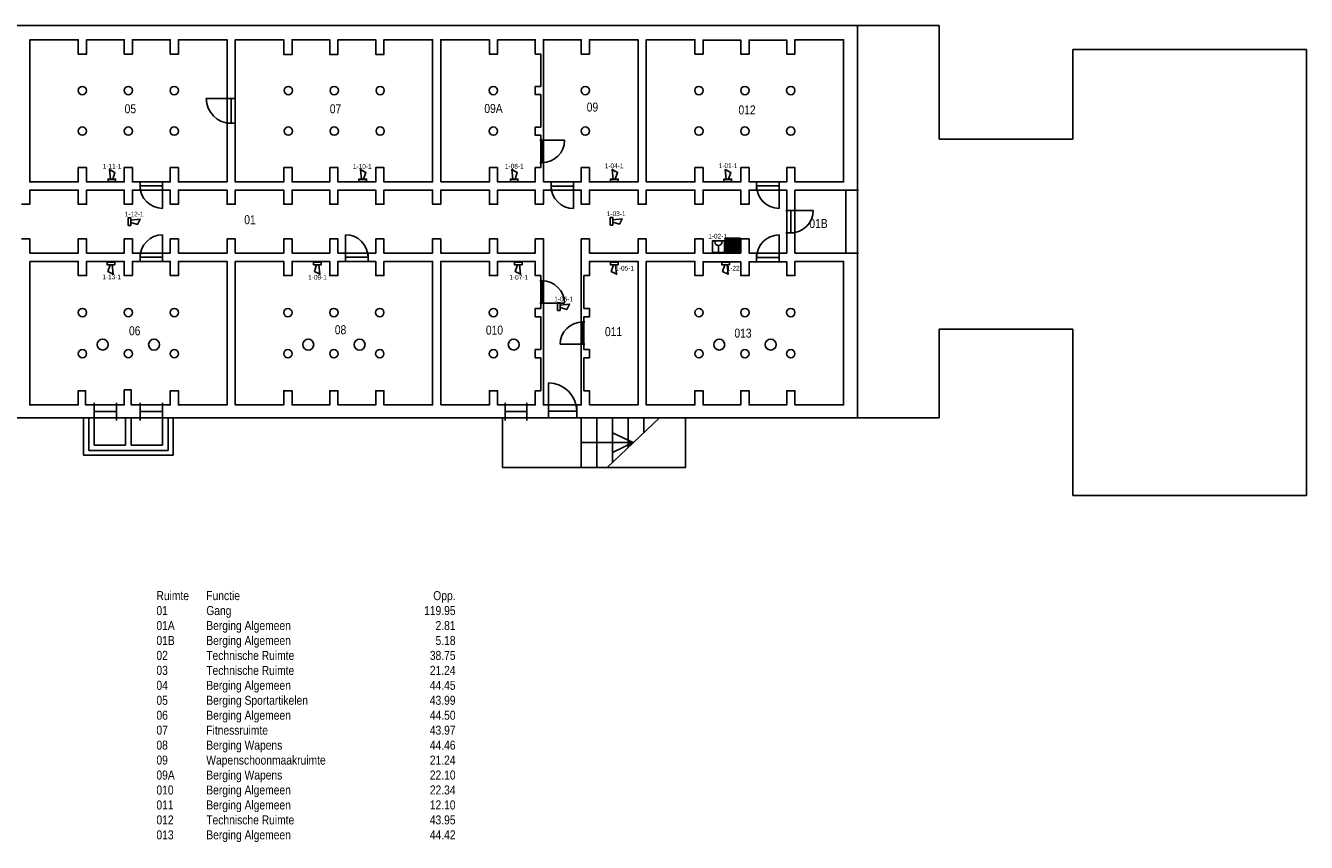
# Model space of a CAD drawing. Header units: millimetres. Extents: x 708096 to 1339077, y 428246 to 469230.
# Tile 3 of 15: x 807468 to 858853, y 428246 to 461023. Entities that reach past the tile are written whole.
import ezdxf
from ezdxf.enums import TextEntityAlignment as Align

# ---------------------------------------------------------------- set-up
doc = ezdxf.new("R2010")
doc.units = ezdxf.units.MM
doc.header["$LTSCALE"] = 171.31931
for name, color, linetype in [('-001 BWK', 7, 'Continuous'), ('003. HEFAS-BMI-AUTOMATISCHE MELDERS', 1, 'Continuous'), ('004. HEFAS-BMI-HANDBRANDMELDERS', 1, 'Continuous'), ('005. HEFAS-BMI-OVERIGE COMPONENTEN', 1, 'Continuous'), ('DVD-VB-V_TEXT', 7, 'Continuous')]:
    doc.layers.add(name, color=color, linetype=linetype)
doc.layers.add('DVD-VB-V-BC_Compartiment-17', color=7, linetype='Continuous', true_color=0xfce6d4)
doc.styles.add('DVD_ALG 1.8mm_RE', font='arial.ttf', dxfattribs={"height": 1.8})
doc.styles.get("Standard").update_dxf_attribs({"font": 'ARIALN.TTF'})

# ---------------------------------------------------------------- blocks, each defined once
blk = doc.blocks.new('DVDVB_32_-S-_Raam')
for p, q in [((0, -0.5), (0, 0.5)), ((0, 0), (1, 0)), ((1, -0.5), (1, 0.5))]:
    blk.add_line(p, q)
blk = doc.blocks.new('DVDVB_32_-S-_Deur')
for p, q in [((0, -0.5), (0, 0.5)), ((1, -0.5), (1, 0.5)), ((0, 0), (1, 0))]:
    blk.add_line(p, q)
blk = doc.blocks.new('DVDVB_32_-S-_DoorgangRuimte')
for p, q in [((0, -0.5), (0, 0.5)), ((1, -0.5), (1, 0.5))]:
    blk.add_line(p, q)
blk = doc.blocks.new('DVDVB_32_-S-_DraairichtingEnkel')
blk.add_line((0, 0), (0, 1))
blk.add_arc((0, 0), 1, 0, 90)
blk = doc.blocks.new('DVDVB_28_-S-_KolomRond')
blk.add_circle((0, 0), 0.5)
blk = doc.blocks.new('DVDVB_24_-S-_TrapOp')
for p, q in [((0.15, 1), (0.15, 0)), ((0.75, 1), (0.25, 0)), ((0.3, 1), (0.3, 0.1)), ((0.45, 1), (0.45, 0.4)), ((0.6, 1), (0.6, 0.7)), ((0.3, 0.7), (0.5, 0.5)), ((0, 0.5), (0.5, 0.5)), ((0.3, 0.3), (0.5, 0.5))]:
    blk.add_line(p, q)
at = {"flags": 128}
blk.add_lwpolyline([(0, 1), (1, 1), (1, 0), (0, 0)], close=True, dxfattribs=at)
blk = doc.blocks.new('DVD_BSLH_001_v01')
at = {"layer": '005. HEFAS-BMI-OVERIGE COMPONENTEN', "lineweight": 0, "true_color": 0xbd3632}
h = blk.add_hatch(color=15, dxfattribs=at)
h.paths.add_polyline_path([(300, 300), (-300, 300), (-300, -300), (300, -300)])
h.paths.add_polyline_path([(1, -94), (-17, -94), (-17, 254), (0, 254), (11, 242), (11, 86), (21, 86, -11.935869), (21, 73), (11, 73), (11, -81)], flags=16)
h.paths.add_polyline_path([(103, -142, 0.121619), (140, -168, 0.053711), (184, -180, 0.091864), (215, -180, 0.003576), (246, -173), (246, -238), (210, -238, -0.093847), (162, -228, -0.11421), (132, -208, -0.070844), (117, -185, -0.066562)], flags=16)
h.paths.add_polyline_path([(-39, -78), (-42, -78, -0.414214), (-54, -66), (-54, 224, -0.414214), (-42, 237), (-39, 237, -0.414214), (-27, 224), (-27, -66, -0.414214)], flags=16)
h.paths.add_polyline_path([(54, -75, -0.140947), (99, -60, -0.186678), (156, -88, 0.0624), (189, -118, 0.067342), (246, -141, -0.194047), (194, -160, -0.184683), (135, -139, 0.00948), (93, -92, 0.112267)], flags=16)
h.paths.add_polyline_path([(-77, -78), (-80, -78, -0.414214), (-92, -66), (-92, 224, -0.414214), (-80, 237), (-77, 237, -0.414214), (-65, 224), (-65, -66, -0.414214)], flags=16)
h.paths.add_polyline_path([(-116, -78), (-118, -78, -0.414214), (-131, -66), (-131, 224, -0.414214), (-118, 237), (-116, 237, -0.414214), (-103, 224), (-103, -66, -0.414214)], flags=16)
h.paths.add_polyline_path([(-154, -78), (-157, -78, -0.414214), (-169, -66), (-169, 224, -0.414214), (-157, 237), (-154, 237, -0.414214), (-142, 224), (-142, -66, -0.414214)], flags=16)
h.paths.add_polyline_path([(-187, -202), (-202, -202), (-207, -169, -0.23251), (-208, -168, -0.130777), (-206, -167), (-182, -167, -0.065582), (-180, -167)], flags=16)
h.paths.add_polyline_path([(-180, -146), (-207, -146), (-208, 224, -0.414402), (-195, 237), (-193, 237, -0.414214), (-180, 224)], flags=16)
h.paths.add_polyline_path([(113, -7, -0.134714), (103, 55, 0.072408), (155, -3, 0.126765), (237, -42), (246, -42), (246, -109, -0.121842), (153, -64, -0.092222)], flags=16)
h.paths.add_polyline_path([(30, 73), (52, 73), (52, 50, 0.121659), (67, 50), (67, 73), (91, 73, -0.769185)], flags=0)
h.paths.add_polyline_path([(-217, -95), (-236, -95), (-246, -82), (-246, 242), (-234, 253), (-217, 253)], flags=16)
h.paths.add_polyline_path([(131, 58, -0.042192), (110, 124, 0.136872), (86, 153, -0.111668), (112, 152, -0.150949), (155, 117, 0.015659), (188, 49, 0.165104), (246, -7, -0.199323), (184, -3, -0.171723)], flags=16)
h.paths.add_polyline_path([(29, 86, -0.289048), (52, 112), (52, 86)], flags=0)
h.paths.add_polyline_path([(67, 86), (67, 112, -0.310761), (92, 86)], flags=0)
h.paths.add_polyline_path([(197, 69, -0.138123), (177, 120, -0.090327), (182, 184, 0.060954), (208, 123, 0.18753), (246, 90), (246, 23, -0.083194)], flags=16)
at = {"layer": '005. HEFAS-BMI-OVERIGE COMPONENTEN', "lineweight": 0, "true_color": 0xffffff}
h = blk.add_hatch(color=7, dxfattribs=at)
h.paths.add_polyline_path([(-217, 253), (-234, 253), (-246, 242), (-246, -82), (-236, -95), (-217, -95)])
h.paths.add_polyline_path([(-180, 224, 0.413383), (-193, 237), (-195, 237, 0.414214), (-208, 224), (-207, -146), (-180, -146)])
h.paths.add_polyline_path([(-180, -168, 0.214869), (-180, -167, 0.054343), (-182, -167), (-206, -167, 0.130777), (-208, -168, 0.23251), (-207, -169), (-202, -202), (-187, -202)])
h.paths.add_polyline_path([(-142, 224, 0.414214), (-154, 237), (-157, 237, 0.414214), (-169, 224), (-169, -66, 0.414214), (-157, -78), (-154, -78, 0.414214), (-142, -66)])
h.paths.add_polyline_path([(-103, 224, 0.414214), (-116, 237), (-118, 237, 0.414214), (-131, 224), (-131, -66, 0.414214), (-118, -78), (-116, -78, 0.414214), (-103, -66)])
h.paths.add_polyline_path([(-65, 224, 0.414214), (-77, 237), (-80, 237, 0.414214), (-92, 224), (-92, -66, 0.414214), (-80, -78), (-77, -78, 0.414214), (-65, -66)])
h.paths.add_polyline_path([(-27, 224, 0.414214), (-39, 237), (-42, 237, 0.414214), (-54, 224), (-54, -66, 0.414214), (-42, -78), (-39, -78, 0.414214), (-27, -66)])
h.paths.add_polyline_path([(11, 73), (21, 73, 11.935869), (21, 86), (11, 86), (11, 242), (0, 254), (-17, 254), (-17, -94), (1, -94), (11, -81)])
h.paths.add_polyline_path([(30, 73), (52, 73), (52, 50, 0.121659), (67, 50), (67, 73), (91, 73, -0.769185)], flags=16)
h.paths.add_polyline_path([(29, 86, -0.289048), (52, 112), (52, 86)], flags=16)
h.paths.add_polyline_path([(67, 86), (67, 112, -0.310761), (92, 86)], flags=16)
h.paths.add_polyline_path([(246, 90, -0.18753), (208, 123, -0.060954), (182, 184, 0.090327), (177, 120, 0.138123), (197, 69, 0.083194), (246, 23)])
h.paths.add_polyline_path([(188, 49, -0.015659), (155, 117, 0.150949), (112, 152, 0.111668), (86, 153, -0.136872), (110, 124, 0.042192), (131, 58, 0.171723), (184, -3, 0.199323), (246, -7, -0.165104)])
h.paths.add_polyline_path([(246, -42), (237, -42, -0.126765), (155, -3, -0.072408), (103, 55, 0.134714), (113, -7, 0.092222), (153, -64, 0.121842), (246, -109)])
h.paths.add_polyline_path([(156, -88, 0.186678), (99, -60, 0.140947), (54, -75, -0.112267), (93, -92, -0.00948), (135, -139, 0.184683), (194, -160, 0.194047), (246, -141, -0.067342), (189, -118, -0.0624)])
h.paths.add_polyline_path([(246, -173, -0.003576), (215, -180, -0.091864), (184, -180, -0.053711), (140, -168, -0.121619), (103, -142, 0.066562), (117, -185, 0.070844), (132, -208, 0.11421), (162, -228, 0.093847), (210, -238), (246, -238)])
at = {"layer": '005. HEFAS-BMI-OVERIGE COMPONENTEN', "color": 15, "lineweight": 0, "true_color": 0xbd3632}
blk.add_lwpolyline([(-300, 300), (300, 300), (300, -300), (-300, -300)], close=True, dxfattribs=at)
blk = doc.blocks.new('*U105')
at = {"layer": '003. HEFAS-BMI-AUTOMATISCHE MELDERS', "color": 1, "linetype": 'Continuous'}
blk.add_line((-170, -170), (-170, 170), dxfattribs=at)
blk.add_lwpolyline([(-170, -170), (-170, 170), (170, 170), (170, -170)], close=True, dxfattribs=at)
at = {"layer": '004. HEFAS-BMI-HANDBRANDMELDERS', "color": 1, "linetype": 'Continuous'}
blk.add_line((-1, 34), (-1, -136), dxfattribs=at)
blk.add_lwpolyline([(-170, 170), (170, 170), (170, -170), (-170, -170)], close=True, dxfattribs=at)
blk.add_arc((-1, 135), 101, 180, 0, dxfattribs=at)
at = {"layer": '003. HEFAS-BMI-AUTOMATISCHE MELDERS'}
blk.add_attdef('COMPONENTNUMMER', text='', height=135, dxfattribs=at).set_placement((-24, 299), align=Align.MIDDLE_CENTER)
blk = doc.blocks.new('*U54')
at = {"layer": '003. HEFAS-BMI-AUTOMATISCHE MELDERS', "color": 1, "linetype": 'Continuous'}
blk.add_lwpolyline([(-170, 170), (-98, 170), (-98, 387), (-170, 387)], close=True, dxfattribs=at)
blk.add_lwpolyline([(-98, 319), (170, 348), (91, 191), (-98, 255)], dxfattribs=at)
at = {"layer": '003. HEFAS-BMI-AUTOMATISCHE MELDERS'}
blk.add_attdef('COMPONENTNUMMER2', text='', height=135, dxfattribs=at).set_placement((0, 493), align=Align.MIDDLE_CENTER)
blk = doc.blocks.new('*U128')
at = {"layer": '003. HEFAS-BMI-AUTOMATISCHE MELDERS', "color": 1, "linetype": 'Continuous'}
blk.add_lwpolyline([(-170, 170), (-98, 170), (-98, 387), (-170, 387)], close=True, dxfattribs=at)
blk.add_lwpolyline([(-98, 319), (170, 348), (91, 191), (-98, 255)], dxfattribs=at)
at = {"layer": '003. HEFAS-BMI-AUTOMATISCHE MELDERS'}
blk.add_attdef('COMPONENTNUMMER2', text='', height=135, dxfattribs=at).set_placement((265, 273), align=Align.MIDDLE_CENTER)
blk = doc.blocks.new('*U127')
at = {"layer": '003. HEFAS-BMI-AUTOMATISCHE MELDERS', "color": 1, "linetype": 'Continuous'}
blk.add_lwpolyline([(-170, 170), (-98, 170), (-98, 387), (-170, 387)], close=True, dxfattribs=at)
blk.add_lwpolyline([(-98, 319), (170, 348), (91, 191), (-98, 255)], dxfattribs=at)
at = {"layer": '003. HEFAS-BMI-AUTOMATISCHE MELDERS'}
blk.add_attdef('COMPONENTNUMMER2', text='', height=135, dxfattribs=at).set_placement((260, 294), align=Align.MIDDLE_CENTER)
blk = doc.blocks.new('*U125')
at = {"layer": '003. HEFAS-BMI-AUTOMATISCHE MELDERS', "color": 1, "linetype": 'Continuous'}
blk.add_lwpolyline([(-170, 170), (-98, 170), (-98, 387), (-170, 387)], close=True, dxfattribs=at)
blk.add_lwpolyline([(-98, 319), (170, 348), (91, 191), (-98, 255)], dxfattribs=at)
at = {"layer": '003. HEFAS-BMI-AUTOMATISCHE MELDERS'}
blk.add_attdef('COMPONENTNUMMER2', text='', height=135, dxfattribs=at).set_placement((268, 276), align=Align.MIDDLE_CENTER)
blk = doc.blocks.new('*U122')
at = {"layer": '003. HEFAS-BMI-AUTOMATISCHE MELDERS', "color": 1, "linetype": 'Continuous'}
blk.add_lwpolyline([(-170, 170), (-98, 170), (-98, 387), (-170, 387)], close=True, dxfattribs=at)
blk.add_lwpolyline([(-98, 319), (170, 348), (91, 191), (-98, 255)], dxfattribs=at)
at = {"layer": '003. HEFAS-BMI-AUTOMATISCHE MELDERS'}
blk.add_attdef('COMPONENTNUMMER2', text='', height=135, dxfattribs=at).set_placement((278, 287), align=Align.MIDDLE_CENTER)
blk = doc.blocks.new('*U121')
at = {"layer": '003. HEFAS-BMI-AUTOMATISCHE MELDERS', "color": 1, "linetype": 'Continuous'}
blk.add_lwpolyline([(-170, 170), (-98, 170), (-98, 387), (-170, 387)], close=True, dxfattribs=at)
blk.add_lwpolyline([(-98, 319), (170, 348), (91, 191), (-98, 255)], dxfattribs=at)
at = {"layer": '003. HEFAS-BMI-AUTOMATISCHE MELDERS'}
blk.add_attdef('COMPONENTNUMMER2', text='', height=135, dxfattribs=at).set_placement((283, 268), align=Align.MIDDLE_CENTER)
blk = doc.blocks.new('*U129')
at = {"layer": '003. HEFAS-BMI-AUTOMATISCHE MELDERS', "color": 1, "linetype": 'Continuous'}
blk.add_lwpolyline([(-170, 170), (-98, 170), (-98, 387), (-170, 387)], close=True, dxfattribs=at)
blk.add_lwpolyline([(-98, 319), (170, 348), (91, 191), (-98, 255)], dxfattribs=at)
at = {"layer": '003. HEFAS-BMI-AUTOMATISCHE MELDERS'}
blk.add_attdef('COMPONENTNUMMER2', text='', height=135, dxfattribs=at).set_placement((249, 302), align=Align.MIDDLE_CENTER)
blk = doc.blocks.new('*U126')
at = {"layer": '003. HEFAS-BMI-AUTOMATISCHE MELDERS', "color": 1, "linetype": 'Continuous'}
blk.add_lwpolyline([(-170, 170), (-98, 170), (-98, 387), (-170, 387)], close=True, dxfattribs=at)
blk.add_lwpolyline([(-98, 319), (170, 348), (91, 191), (-98, 255)], dxfattribs=at)
at = {"layer": '003. HEFAS-BMI-AUTOMATISCHE MELDERS'}
blk.add_attdef('COMPONENTNUMMER2', text='', height=135, dxfattribs=at).set_placement((260, 280), align=Align.MIDDLE_CENTER)
blk = doc.blocks.new('*U124')
at = {"layer": '003. HEFAS-BMI-AUTOMATISCHE MELDERS', "color": 1, "linetype": 'Continuous'}
blk.add_lwpolyline([(-170, 170), (-98, 170), (-98, 387), (-170, 387)], close=True, dxfattribs=at)
blk.add_lwpolyline([(-98, 319), (170, 348), (91, 191), (-98, 255)], dxfattribs=at)
at = {"layer": '003. HEFAS-BMI-AUTOMATISCHE MELDERS'}
blk.add_attdef('COMPONENTNUMMER2', text='', height=135, dxfattribs=at).set_placement((260, 292), align=Align.MIDDLE_CENTER)
blk = doc.blocks.new('*U123')
at = {"layer": '003. HEFAS-BMI-AUTOMATISCHE MELDERS', "color": 1, "linetype": 'Continuous'}
blk.add_lwpolyline([(-170, 170), (-98, 170), (-98, 387), (-170, 387)], close=True, dxfattribs=at)
blk.add_lwpolyline([(-98, 319), (170, 348), (91, 191), (-98, 255)], dxfattribs=at)
at = {"layer": '003. HEFAS-BMI-AUTOMATISCHE MELDERS'}
blk.add_attdef('COMPONENTNUMMER2', text='', height=135, dxfattribs=at).set_placement((0, 576), align=Align.MIDDLE_CENTER)

msp = doc.modelspace()

# ---------------------------------------------------------------- linework, layer by layer
at = {"layer": '-001 BWK'}
for p, q in [((840849, 461023), (844118, 461023)), ((844118, 461023), (844118, 456463)), ((849478, 456463), (849478, 460068)), ((849478, 460068), (858853, 460068)), ((858853, 460068), (858853, 442163)), ((844118, 456463), (849478, 456463)), ((844118, 448838), (844118, 445288)), ((849478, 448838), (844118, 448838)), ((849478, 442163), (849478, 448838)), ((809791, 445288), (809791, 443788)), ((809999, 443968), (809999, 445288)), ((810219, 445288), (810219, 444188)), ((811481, 444188), (811481, 445288)), ((811701, 445288), (811701, 444188)), ((812962, 444188), (812962, 445288)), ((813182, 445288), (813182, 443968)), ((813391, 443788), (813391, 445288)), ((826597, 445288), (826597, 443288)), ((833941, 445288), (833941, 443288)), ((844118, 445288), (840849, 445288)), ((813182, 443968), (809999, 443968)), ((810219, 444188), (811481, 444188)), ((811701, 444188), (812962, 444188)), ((833941, 443788), (833941, 443968)), ((809791, 443788), (813391, 443788)), ((829758, 443288), (826597, 443288)), ((858853, 442163), (849478, 442163))]:
    msp.add_line(p, q, dxfattribs=at)
for points in [[(795683, 461023), (795683, 445288), (840849, 445288), (840849, 461023)], [(807633, 460453), (807633, 454753), (809583, 454753), (809583, 455323), (809913, 455323), (809913, 454753), (811425, 454753), (811425, 455323), (811755, 455323), (811755, 454753), (813268, 454753), (813268, 455323), (813598, 455323), (813598, 454753), (815548, 454753), (815548, 460453), (813598, 460453), (813598, 459883), (813268, 459883), (813268, 460453), (811755, 460453), (811755, 459883), (811425, 459883), (811425, 460453), (809913, 460453), (809913, 459883), (809583, 459883), (809583, 460453)], [(815878, 460453), (815878, 454753), (817828, 454753), (817828, 455323), (818158, 455323), (818158, 454753), (819671, 454753), (819671, 455323), (820001, 455323), (820001, 454753), (821513, 454753), (821513, 455323), (821843, 455323), (821843, 454753), (823793, 454753), (823793, 460453), (821843, 460453), (821843, 459870), (821513, 459870), (821513, 460453), (820001, 460453), (820001, 459870), (819671, 459870), (819671, 460453), (818158, 460453), (818158, 459870), (817828, 459870), (817828, 460453)], [(824123, 454753), (826073, 454753), (826073, 455323), (826403, 455323), (826403, 454753), (827915, 454753), (827915, 455323), (828135, 455323), (828135, 456623), (827915, 456623), (827915, 456953), (828135, 456953), (828135, 458253), (827915, 458253), (827915, 458583), (828135, 458583), (828135, 459883), (827915, 459883), (827915, 460453), (826403, 460453), (826403, 459883), (826073, 459883), (826073, 460453), (824123, 460453)], [(828245, 454753), (829758, 454753), (829758, 455323), (830088, 455323), (830088, 454753), (832038, 454753), (832038, 460453), (830088, 460453), (830088, 459883), (829758, 459883), (829758, 460453), (828245, 460453)], [(832368, 454753), (834318, 454753), (834318, 455323), (834648, 455323), (834648, 454753), (836161, 454753), (836161, 455323), (836491, 455323), (836491, 454753), (838003, 454753), (838003, 455323), (838333, 455323), (838333, 454753), (840283, 454753), (840283, 460453), (838333, 460453), (838333, 459883), (838003, 459883), (838003, 460440), (836491, 460440), (836491, 459883), (836161, 459883), (836161, 460440), (834648, 460440), (834648, 459883), (834318, 459883), (834318, 460453), (832368, 460453)], [(838333, 454423), (838333, 451893), (840381, 451893), (840381, 454423)], [(807633, 451563), (807633, 445803), (809583, 445803), (809583, 446373), (809877, 446373), (809877, 445803), (811425, 445803), (811425, 446401), (811708, 446401), (811708, 445803), (813268, 445803), (813268, 446373), (813598, 446373), (813598, 445803), (815548, 445803), (815548, 451563), (813598, 451563), (813598, 450993), (813268, 450993), (813268, 451563), (811755, 451563), (811755, 450993), (811425, 450993), (811425, 451563), (809913, 451563), (809913, 450993), (809583, 450993), (809583, 451563)], [(815878, 451563), (815878, 445803), (817828, 445803), (817828, 446373), (818158, 446373), (818158, 445803), (819671, 445803), (819671, 446373), (820001, 446373), (820001, 445803), (821513, 445803), (821513, 446373), (821843, 446373), (821843, 445803), (823793, 445803), (823793, 451563), (821843, 451563), (821843, 450993), (821513, 450993), (821513, 451563), (820001, 451563), (820001, 450993), (819671, 450993), (819671, 451563), (818158, 451563), (818158, 450993), (817828, 450993), (817828, 451563)], [(824123, 445803), (826073, 445803), (826073, 446373), (826403, 446373), (826403, 445803), (827915, 445803), (827915, 446373), (828135, 446373), (828135, 447693), (827915, 447693), (827915, 448023), (828135, 448023), (828135, 449343), (827915, 449343), (827915, 449673), (828135, 449673), (828135, 450993), (827915, 450993), (827915, 451563), (826403, 451563), (826403, 450993), (826073, 450993), (826073, 451563), (824123, 451563)], [(830088, 445803), (832038, 445803), (832038, 451563), (830088, 451563), (830088, 450993), (829868, 450993), (829868, 449673), (830088, 449673), (830088, 449343), (829868, 449343), (829868, 448023), (830088, 448023), (830088, 447693), (829868, 447693), (829868, 446373), (830088, 446373)], [(832368, 451563), (832368, 445803), (834318, 445803), (834318, 446373), (834648, 446373), (834648, 445803), (836161, 445803), (836161, 446373), (836491, 446373), (836491, 445803), (838003, 445803), (838003, 446373), (838333, 446373), (838333, 445803), (840283, 445803), (840283, 451563), (838333, 451563), (838333, 450993), (838003, 450993), (838003, 451550), (836491, 451550), (836491, 450993), (836161, 450993), (836161, 451550), (834648, 451550), (834648, 450993), (834318, 450993), (834318, 451563)]]:
    msp.add_lwpolyline(points, close=True, dxfattribs=at)
msp.add_lwpolyline([(807303, 452463), (807633, 452463), (807633, 451893), (809583, 451893), (809583, 452463), (809913, 452463), (809913, 451893), (811425, 451893), (811425, 452463), (811755, 452463), (811755, 451893), (813268, 451893), (813268, 452463), (813598, 452463), (813598, 451893), (815548, 451893), (815548, 452463), (815878, 452463), (815878, 451893), (817828, 451893), (817828, 452463), (818158, 452463), (818158, 451893), (819671, 451893), (819671, 452463), (820001, 452463), (820001, 451893), (821513, 451893), (821513, 452463), (821843, 452463), (821843, 451893), (823793, 451893), (823793, 452463), (824123, 452463), (824123, 451893), (826073, 451893), (826073, 452463), (826403, 452463), (826403, 451893), (827915, 451893), (827915, 452463), (828245, 452463), (828245, 445803), (829758, 445803), (829758, 452463), (830088, 452463), (830088, 451893), (832038, 451893), (832038, 452463), (832368, 452463), (832368, 451893), (834318, 451893), (834318, 452463), (834648, 452463), (834648, 451893), (836161, 451893), (836161, 452463), (836491, 452463), (836491, 451893), (838003, 451893), (838003, 454423), (836491, 454423), (836491, 453853), (836161, 453853), (836161, 454423), (834648, 454423), (834648, 453853), (834318, 453853), (834318, 454423), (832368, 454423), (832368, 453853), (832038, 453853), (832038, 454423), (830088, 454423), (830088, 453853), (829758, 453853), (829758, 454423), (828245, 454423), (828245, 453853), (827915, 453853), (827915, 454423), (826403, 454423), (826403, 453853), (826073, 453853), (826073, 454423), (824123, 454423), (824123, 453853), (823793, 453853), (823793, 454423), (821843, 454423), (821843, 453853), (821513, 453853), (821513, 454423), (820001, 454423), (820001, 453853), (819671, 453853), (819671, 454423), (818158, 454423), (818158, 453853), (817828, 453853), (817828, 454423), (815878, 454423), (815878, 453853), (815548, 453853), (815548, 454423), (813598, 454423), (813598, 453853), (813268, 453853), (813268, 454423), (811755, 454423), (811755, 453853), (811425, 453853), (811425, 454423), (809913, 454423), (809913, 453853), (809583, 453853), (809583, 454423), (807633, 454423), (807633, 453853), (807303, 453853)], dxfattribs=at)

# ---------------------------------------------------------------- block references
for name, p, xscale, yscale, rotation in [('DVDVB_28_-S-_KolomRond', (809746, 458416), 332.3999515, 332.3999515, 90), ('DVDVB_28_-S-_KolomRond', (809746, 458416), 332.3999515, 332.3999515, 90), ('DVDVB_28_-S-_KolomRond', (809746, 458416), 332.3999515, 332.3999515, 90), ('DVDVB_28_-S-_KolomRond', (809746, 458416), 332.3999515, 332.3999515, 90), ('DVDVB_28_-S-_KolomRond', (811590, 458417), 332.3999515, 332.3999515, 90), ('DVDVB_28_-S-_KolomRond', (811590, 458417), 332.3999515, 332.3999515, 90), ('DVDVB_28_-S-_KolomRond', (811590, 458417), 332.3999515, 332.3999515, 90), ('DVDVB_28_-S-_KolomRond', (811590, 458417), 332.3999515, 332.3999515, 90), ('DVDVB_28_-S-_KolomRond', (813432, 458417), 332.3999515, 332.3999515, 90), ('DVDVB_28_-S-_KolomRond', (813432, 458417), 332.3999515, 332.3999515, 90), ('DVDVB_28_-S-_KolomRond', (813432, 458417), 332.3999515, 332.3999515, 90), ('DVDVB_28_-S-_KolomRond', (813432, 458417), 332.3999515, 332.3999515, 90), ('DVDVB_28_-S-_KolomRond', (818007, 458416), 332.3999515, 332.3999515, 90), ('DVDVB_28_-S-_KolomRond', (818007, 458416), 332.3999515, 332.3999515, 90), ('DVDVB_28_-S-_KolomRond', (818007, 458416), 332.3999515, 332.3999515, 90), ('DVDVB_28_-S-_KolomRond', (818007, 458416), 332.3999515, 332.3999515, 90), ('DVDVB_28_-S-_KolomRond', (819851, 458417), 332.3999515, 332.3999515, 90), ('DVDVB_28_-S-_KolomRond', (819851, 458417), 332.3999515, 332.3999515, 90), ('DVDVB_28_-S-_KolomRond', (819851, 458417), 332.3999515, 332.3999515, 90), ('DVDVB_28_-S-_KolomRond', (819851, 458417), 332.3999515, 332.3999515, 90), ('DVDVB_28_-S-_KolomRond', (821693, 458417), 332.3999515, 332.3999515, 90), ('DVDVB_28_-S-_KolomRond', (821693, 458417), 332.3999515, 332.3999515, 90), ('DVDVB_28_-S-_KolomRond', (821693, 458417), 332.3999515, 332.3999515, 90), ('DVDVB_28_-S-_KolomRond', (821693, 458417), 332.3999515, 332.3999515, 90), ('DVDVB_28_-S-_KolomRond', (826236, 458416), 332.3999515, 332.3999515, 90), ('DVDVB_28_-S-_KolomRond', (826236, 458416), 332.3999515, 332.3999515, 90), ('DVDVB_28_-S-_KolomRond', (826236, 458416), 332.3999515, 332.3999515, 90), ('DVDVB_28_-S-_KolomRond', (826236, 458416), 332.3999515, 332.3999515, 90), ('DVDVB_28_-S-_KolomRond', (829922, 458417), 332.3999515, 332.3999515, 90), ('DVDVB_28_-S-_KolomRond', (829922, 458417), 332.3999515, 332.3999515, 90), ('DVDVB_28_-S-_KolomRond', (829922, 458417), 332.3999515, 332.3999515, 90), ('DVDVB_28_-S-_KolomRond', (829922, 458417), 332.3999515, 332.3999515, 90), ('DVDVB_28_-S-_KolomRond', (834481, 458416), 332.3999515, 332.3999515, 90), ('DVDVB_28_-S-_KolomRond', (834481, 458416), 332.3999515, 332.3999515, 90), ('DVDVB_28_-S-_KolomRond', (834481, 458416), 332.3999515, 332.3999515, 90), ('DVDVB_28_-S-_KolomRond', (834481, 458416), 332.3999515, 332.3999515, 90), ('DVDVB_28_-S-_KolomRond', (836325, 458417), 332.3999515, 332.3999515, 90), ('DVDVB_28_-S-_KolomRond', (836325, 458417), 332.3999515, 332.3999515, 90), ('DVDVB_28_-S-_KolomRond', (836325, 458417), 332.3999515, 332.3999515, 90), ('DVDVB_28_-S-_KolomRond', (836325, 458417), 332.3999515, 332.3999515, 90), ('DVDVB_28_-S-_KolomRond', (838167, 458417), 332.3999515, 332.3999515, 90), ('DVDVB_28_-S-_KolomRond', (838167, 458417), 332.3999515, 332.3999515, 90), ('DVDVB_28_-S-_KolomRond', (838167, 458417), 332.3999515, 332.3999515, 90), ('DVDVB_28_-S-_KolomRond', (838167, 458417), 332.3999515, 332.3999515, 90), ('DVDVB_32_-S-_DraairichtingEnkel', (815713, 458103), 999.9998557, -999.9998557, 270), ('DVDVB_32_-S-_Deur', (815713, 458103), 999.9998557, 390, 270), ('DVDVB_28_-S-_KolomRond', (809746, 456789), 332.3999515, 332.3999515, 90), ('DVDVB_28_-S-_KolomRond', (809746, 456789), 332.3999515, 332.3999515, 90), ('DVDVB_28_-S-_KolomRond', (809746, 456789), 332.3999515, 332.3999515, 90), ('DVDVB_28_-S-_KolomRond', (809746, 456789), 332.3999515, 332.3999515, 90), ('DVDVB_28_-S-_KolomRond', (811590, 456789), 332.3999515, 332.3999515, 90), ('DVDVB_28_-S-_KolomRond', (811590, 456789), 332.3999515, 332.3999515, 90), ('DVDVB_28_-S-_KolomRond', (811590, 456789), 332.3999515, 332.3999515, 90), ('DVDVB_28_-S-_KolomRond', (811590, 456789), 332.3999515, 332.3999515, 90), ('DVDVB_28_-S-_KolomRond', (813432, 456789), 332.3999515, 332.3999515, 90), ('DVDVB_28_-S-_KolomRond', (813432, 456789), 332.3999515, 332.3999515, 90), ('DVDVB_28_-S-_KolomRond', (813432, 456789), 332.3999515, 332.3999515, 90), ('DVDVB_28_-S-_KolomRond', (813432, 456789), 332.3999515, 332.3999515, 90), ('DVDVB_28_-S-_KolomRond', (818007, 456789), 332.3999515, 332.3999515, 90), ('DVDVB_28_-S-_KolomRond', (818007, 456789), 332.3999515, 332.3999515, 90), ('DVDVB_28_-S-_KolomRond', (818007, 456789), 332.3999515, 332.3999515, 90), ('DVDVB_28_-S-_KolomRond', (818007, 456789), 332.3999515, 332.3999515, 90), ('DVDVB_28_-S-_KolomRond', (819851, 456789), 332.3999515, 332.3999515, 90), ('DVDVB_28_-S-_KolomRond', (819851, 456789), 332.3999515, 332.3999515, 90), ('DVDVB_28_-S-_KolomRond', (819851, 456789), 332.3999515, 332.3999515, 90), ('DVDVB_28_-S-_KolomRond', (819851, 456789), 332.3999515, 332.3999515, 90), ('DVDVB_28_-S-_KolomRond', (821693, 456789), 332.3999515, 332.3999515, 90), ('DVDVB_28_-S-_KolomRond', (821693, 456789), 332.3999515, 332.3999515, 90), ('DVDVB_28_-S-_KolomRond', (821693, 456789), 332.3999515, 332.3999515, 90), ('DVDVB_28_-S-_KolomRond', (821693, 456789), 332.3999515, 332.3999515, 90), ('DVDVB_28_-S-_KolomRond', (826236, 456789), 332.3999515, 332.3999515, 90), ('DVDVB_28_-S-_KolomRond', (826236, 456789), 332.3999515, 332.3999515, 90), ('DVDVB_28_-S-_KolomRond', (826236, 456789), 332.3999515, 332.3999515, 90), ('DVDVB_28_-S-_KolomRond', (826236, 456789), 332.3999515, 332.3999515, 90), ('DVDVB_28_-S-_KolomRond', (829922, 456789), 332.3999515, 332.3999515, 90), ('DVDVB_28_-S-_KolomRond', (829922, 456789), 332.3999515, 332.3999515, 90), ('DVDVB_28_-S-_KolomRond', (829922, 456789), 332.3999515, 332.3999515, 90), ('DVDVB_28_-S-_KolomRond', (829922, 456789), 332.3999515, 332.3999515, 90), ('DVDVB_28_-S-_KolomRond', (834481, 456789), 332.3999515, 332.3999515, 90), ('DVDVB_28_-S-_KolomRond', (834481, 456789), 332.3999515, 332.3999515, 90), ('DVDVB_28_-S-_KolomRond', (834481, 456789), 332.3999515, 332.3999515, 90), ('DVDVB_28_-S-_KolomRond', (834481, 456789), 332.3999515, 332.3999515, 90), ('DVDVB_28_-S-_KolomRond', (836325, 456789), 332.3999515, 332.3999515, 90), ('DVDVB_28_-S-_KolomRond', (836325, 456789), 332.3999515, 332.3999515, 90), ('DVDVB_28_-S-_KolomRond', (836325, 456789), 332.3999515, 332.3999515, 90), ('DVDVB_28_-S-_KolomRond', (836325, 456789), 332.3999515, 332.3999515, 90), ('DVDVB_28_-S-_KolomRond', (838167, 456789), 332.3999515, 332.3999515, 90), ('DVDVB_28_-S-_KolomRond', (838167, 456789), 332.3999515, 332.3999515, 90), ('DVDVB_28_-S-_KolomRond', (838167, 456789), 332.3999515, 332.3999515, 90), ('DVDVB_28_-S-_KolomRond', (838167, 456789), 332.3999515, 332.3999515, 90), ('DVDVB_32_-S-_Deur', (828190, 455523), 899.9937377, 170, 90), ('DVDVB_32_-S-_DraairichtingEnkel', (828190, 456423), 899.9937377, 899.9937377, 270), ('DVDVB_32_-S-_DraairichtingEnkel', (812962, 454588), 900.0243759, 900.0243759, 180), ('DVDVB_32_-S-_DraairichtingEnkel', (829452, 454584), 900.0243759, 900.0243759, 180), ('DVDVB_32_-S-_DraairichtingEnkel', (837697, 454588), 900.0244044, 900.0244044, 180), ('DVDVB_32_-S-_DoorgangRuimte', (840615, 454423), 2529.998695, 528, 270), ('DVDVB_32_-S-_Deur', (838168, 452708), 899.993895, 390, 90), ('DVDVB_32_-S-_DraairichtingEnkel', (838168, 453608), 899.993895, 899.993895, 270), ('DVDVB_32_-S-_DraairichtingEnkel', (812962, 451728), 900.0243759, -900.0243759, 180), ('DVDVB_32_-S-_DraairichtingEnkel', (837697, 451722), 900.0244044, -900.0244044, 180), ('DVDVB_32_-S-_Deur', (821207, 451728), 900.0244044, 390, 180), ('DVDVB_32_-S-_Deur', (837697, 451722), 900.0244044, 403, 180), ('DVDVB_32_-S-_Deur', (828190, 450783), 899.9940039, 170, 270), ('DVDVB_32_-S-_DraairichtingEnkel', (828190, 449883), 899.9940039, -899.9940039, 90), ('DVDVB_28_-S-_KolomRond', (809747, 449507), 332.3999515, 332.3999515, 90), ('DVDVB_28_-S-_KolomRond', (809747, 449507), 332.3999515, 332.3999515, 90), ('DVDVB_28_-S-_KolomRond', (809747, 449507), 332.3999515, 332.3999515, 90), ('DVDVB_28_-S-_KolomRond', (809747, 449507), 332.3999515, 332.3999515, 90), ('DVDVB_28_-S-_KolomRond', (811591, 449508), 332.3999515, 332.3999515, 90), ('DVDVB_28_-S-_KolomRond', (811591, 449508), 332.3999515, 332.3999515, 90), ('DVDVB_28_-S-_KolomRond', (811591, 449508), 332.3999515, 332.3999515, 90), ('DVDVB_28_-S-_KolomRond', (811591, 449508), 332.3999515, 332.3999515, 90), ('DVDVB_28_-S-_KolomRond', (813433, 449508), 332.3999515, 332.3999515, 90), ('DVDVB_28_-S-_KolomRond', (813433, 449508), 332.3999515, 332.3999515, 90), ('DVDVB_28_-S-_KolomRond', (813433, 449508), 332.3999515, 332.3999515, 90), ('DVDVB_28_-S-_KolomRond', (813433, 449508), 332.3999515, 332.3999515, 90), ('DVDVB_28_-S-_KolomRond', (817992, 449506), 332.3999515, 332.3999515, 90), ('DVDVB_28_-S-_KolomRond', (817992, 449506), 332.3999515, 332.3999515, 90), ('DVDVB_28_-S-_KolomRond', (817992, 449506), 332.3999515, 332.3999515, 90), ('DVDVB_28_-S-_KolomRond', (817992, 449506), 332.3999515, 332.3999515, 90), ('DVDVB_28_-S-_KolomRond', (819836, 449507), 332.3999515, 332.3999515, 90), ('DVDVB_28_-S-_KolomRond', (819836, 449507), 332.3999515, 332.3999515, 90), ('DVDVB_28_-S-_KolomRond', (819836, 449507), 332.3999515, 332.3999515, 90), ('DVDVB_28_-S-_KolomRond', (819836, 449507), 332.3999515, 332.3999515, 90), ('DVDVB_28_-S-_KolomRond', (821678, 449507), 332.3999515, 332.3999515, 90), ('DVDVB_28_-S-_KolomRond', (821678, 449507), 332.3999515, 332.3999515, 90), ('DVDVB_28_-S-_KolomRond', (821678, 449507), 332.3999515, 332.3999515, 90), ('DVDVB_28_-S-_KolomRond', (821678, 449507), 332.3999515, 332.3999515, 90), ('DVDVB_28_-S-_KolomRond', (826237, 449506), 332.3999515, 332.3999515, 90), ('DVDVB_28_-S-_KolomRond', (826237, 449506), 332.3999515, 332.3999515, 90), ('DVDVB_28_-S-_KolomRond', (826237, 449506), 332.3999515, 332.3999515, 90), ('DVDVB_28_-S-_KolomRond', (826237, 449506), 332.3999515, 332.3999515, 90), ('DVDVB_28_-S-_KolomRond', (834482, 449506), 332.3999515, 332.3999515, 90), ('DVDVB_28_-S-_KolomRond', (834482, 449506), 332.3999515, 332.3999515, 90), ('DVDVB_28_-S-_KolomRond', (834482, 449506), 332.3999515, 332.3999515, 90), ('DVDVB_28_-S-_KolomRond', (834482, 449506), 332.3999515, 332.3999515, 90), ('DVDVB_28_-S-_KolomRond', (836326, 449507), 332.3999515, 332.3999515, 90), ('DVDVB_28_-S-_KolomRond', (836326, 449507), 332.3999515, 332.3999515, 90), ('DVDVB_28_-S-_KolomRond', (836326, 449507), 332.3999515, 332.3999515, 90), ('DVDVB_28_-S-_KolomRond', (836326, 449507), 332.3999515, 332.3999515, 90), ('DVDVB_28_-S-_KolomRond', (838168, 449507), 332.3999515, 332.3999515, 90), ('DVDVB_28_-S-_KolomRond', (838168, 449507), 332.3999515, 332.3999515, 90), ('DVDVB_28_-S-_KolomRond', (838168, 449507), 332.3999515, 332.3999515, 90), ('DVDVB_28_-S-_KolomRond', (838168, 449507), 332.3999515, 332.3999515, 90), ('DVDVB_32_-S-_DraairichtingEnkel', (829813, 448233), 899.9938054, 899.9938054, 90), ('DVDVB_32_-S-_Deur', (829813, 448233), 899.9938054, 170, 90), ('DVDVB_28_-S-_KolomRond', (810561, 448222), 438.7687615, 438.7687615, 90), ('DVDVB_28_-S-_KolomRond', (810561, 448222), 438.7687615, 438.7687615, 90), ('DVDVB_28_-S-_KolomRond', (810561, 448222), 438.7687615, 438.7687615, 90), ('DVDVB_28_-S-_KolomRond', (810561, 448222), 438.7687615, 438.7687615, 90), ('DVDVB_28_-S-_KolomRond', (812622, 448221), 438.7687615, 438.7687615, 90), ('DVDVB_28_-S-_KolomRond', (812622, 448221), 438.7687615, 438.7687615, 90), ('DVDVB_28_-S-_KolomRond', (812622, 448221), 438.7687615, 438.7687615, 90), ('DVDVB_28_-S-_KolomRond', (812622, 448221), 438.7687615, 438.7687615, 90), ('DVDVB_28_-S-_KolomRond', (818806, 448221), 438.7687615, 438.7687615, 90), ('DVDVB_28_-S-_KolomRond', (818806, 448221), 438.7687615, 438.7687615, 90), ('DVDVB_28_-S-_KolomRond', (818806, 448221), 438.7687615, 438.7687615, 90), ('DVDVB_28_-S-_KolomRond', (818806, 448221), 438.7687615, 438.7687615, 90), ('DVDVB_28_-S-_KolomRond', (820867, 448220), 438.7687615, 438.7687615, 90), ('DVDVB_28_-S-_KolomRond', (820867, 448220), 438.7687615, 438.7687615, 90), ('DVDVB_28_-S-_KolomRond', (820867, 448220), 438.7687615, 438.7687615, 90), ('DVDVB_28_-S-_KolomRond', (820867, 448220), 438.7687615, 438.7687615, 90), ('DVDVB_28_-S-_KolomRond', (827051, 448222), 438.7687615, 438.7687615, 90), ('DVDVB_28_-S-_KolomRond', (827051, 448222), 438.7687615, 438.7687615, 90), ('DVDVB_28_-S-_KolomRond', (827051, 448222), 438.7687615, 438.7687615, 90), ('DVDVB_28_-S-_KolomRond', (827051, 448222), 438.7687615, 438.7687615, 90), ('DVDVB_28_-S-_KolomRond', (835296, 448222), 438.7687615, 438.7687615, 90), ('DVDVB_28_-S-_KolomRond', (835296, 448222), 438.7687615, 438.7687615, 90), ('DVDVB_28_-S-_KolomRond', (835296, 448222), 438.7687615, 438.7687615, 90), ('DVDVB_28_-S-_KolomRond', (835296, 448222), 438.7687615, 438.7687615, 90), ('DVDVB_28_-S-_KolomRond', (837361, 448222), 438.7687615, 438.7687615, 90), ('DVDVB_28_-S-_KolomRond', (837361, 448222), 438.7687615, 438.7687615, 90), ('DVDVB_28_-S-_KolomRond', (837361, 448222), 438.7687615, 438.7687615, 90), ('DVDVB_28_-S-_KolomRond', (837361, 448222), 438.7687615, 438.7687615, 90), ('DVDVB_28_-S-_KolomRond', (809747, 447858), 332.3999515, 332.3999515, 90), ('DVDVB_28_-S-_KolomRond', (809747, 447858), 332.3999515, 332.3999515, 90), ('DVDVB_28_-S-_KolomRond', (809747, 447858), 332.3999515, 332.3999515, 90), ('DVDVB_28_-S-_KolomRond', (809747, 447858), 332.3999515, 332.3999515, 90), ('DVDVB_28_-S-_KolomRond', (811591, 447858), 332.3999515, 332.3999515, 90), ('DVDVB_28_-S-_KolomRond', (811591, 447858), 332.3999515, 332.3999515, 90), ('DVDVB_28_-S-_KolomRond', (811591, 447858), 332.3999515, 332.3999515, 90), ('DVDVB_28_-S-_KolomRond', (811591, 447858), 332.3999515, 332.3999515, 90), ('DVDVB_28_-S-_KolomRond', (813433, 447858), 332.3999515, 332.3999515, 90), ('DVDVB_28_-S-_KolomRond', (813433, 447858), 332.3999515, 332.3999515, 90), ('DVDVB_28_-S-_KolomRond', (813433, 447858), 332.3999515, 332.3999515, 90), ('DVDVB_28_-S-_KolomRond', (813433, 447858), 332.3999515, 332.3999515, 90), ('DVDVB_28_-S-_KolomRond', (817992, 447857), 332.3999515, 332.3999515, 90), ('DVDVB_28_-S-_KolomRond', (817992, 447857), 332.3999515, 332.3999515, 90), ('DVDVB_28_-S-_KolomRond', (817992, 447857), 332.3999515, 332.3999515, 90), ('DVDVB_28_-S-_KolomRond', (817992, 447857), 332.3999515, 332.3999515, 90), ('DVDVB_28_-S-_KolomRond', (819836, 447857), 332.3999515, 332.3999515, 90), ('DVDVB_28_-S-_KolomRond', (819836, 447857), 332.3999515, 332.3999515, 90), ('DVDVB_28_-S-_KolomRond', (819836, 447857), 332.3999515, 332.3999515, 90), ('DVDVB_28_-S-_KolomRond', (819836, 447857), 332.3999515, 332.3999515, 90), ('DVDVB_28_-S-_KolomRond', (821678, 447857), 332.3999515, 332.3999515, 90), ('DVDVB_28_-S-_KolomRond', (821678, 447857), 332.3999515, 332.3999515, 90), ('DVDVB_28_-S-_KolomRond', (821678, 447857), 332.3999515, 332.3999515, 90), ('DVDVB_28_-S-_KolomRond', (821678, 447857), 332.3999515, 332.3999515, 90), ('DVDVB_28_-S-_KolomRond', (826237, 447856), 332.3999515, 332.3999515, 90), ('DVDVB_28_-S-_KolomRond', (826237, 447856), 332.3999515, 332.3999515, 90), ('DVDVB_28_-S-_KolomRond', (826237, 447856), 332.3999515, 332.3999515, 90), ('DVDVB_28_-S-_KolomRond', (826237, 447856), 332.3999515, 332.3999515, 90), ('DVDVB_28_-S-_KolomRond', (834482, 447857), 332.3999515, 332.3999515, 90), ('DVDVB_28_-S-_KolomRond', (834482, 447857), 332.3999515, 332.3999515, 90), ('DVDVB_28_-S-_KolomRond', (834482, 447857), 332.3999515, 332.3999515, 90), ('DVDVB_28_-S-_KolomRond', (834482, 447857), 332.3999515, 332.3999515, 90), ('DVDVB_28_-S-_KolomRond', (836326, 447857), 332.3999515, 332.3999515, 90), ('DVDVB_28_-S-_KolomRond', (836326, 447857), 332.3999515, 332.3999515, 90), ('DVDVB_28_-S-_KolomRond', (836326, 447857), 332.3999515, 332.3999515, 90), ('DVDVB_28_-S-_KolomRond', (836326, 447857), 332.3999515, 332.3999515, 90), ('DVDVB_28_-S-_KolomRond', (838168, 447857), 332.3999515, 332.3999515, 90), ('DVDVB_28_-S-_KolomRond', (838168, 447857), 332.3999515, 332.3999515, 90), ('DVDVB_28_-S-_KolomRond', (838168, 447857), 332.3999515, 332.3999515, 90), ('DVDVB_28_-S-_KolomRond', (838168, 447857), 332.3999515, 332.3999515, 90), ('DVDVB_32_-S-_Raam', (811119, 445532), 899.9975402, 699.9988111, 180), ('DVDVB_32_-S-_Raam', (812962, 445532), 899.9975402, 699.9988111, 180)]:
    msp.add_blockref(name, p, dxfattribs=dict(at, xscale=xscale, yscale=yscale, rotation=rotation))
for name, p, xscale, yscale in [('DVDVB_32_-S-_Deur', (812062, 454588), 900.0243759, 390), ('DVDVB_32_-S-_Deur', (828552, 454584), 900.0243759, 398), ('DVDVB_32_-S-_Deur', (836797, 454588), 900.0244044, 390), ('DVDVB_32_-S-_DraairichtingEnkel', (820307, 451728), 900.0244044, 900.0244044), ('DVDVB_32_-S-_Deur', (812062, 451728), 900.0243759, 390), ('DVDVB_32_-S-_DraairichtingEnkel', (828443, 445546), 1140.015798, 1140.015798), ('DVDVB_32_-S-_Raam', (826709, 445532), 867.9972966, 699.9988111), ('DVDVB_32_-S-_Deur', (828443, 445546), 1140.015798, 575), ('DVDVB_24_-S-_TrapOp', (829758, 443288), 4183, 2000)]:
    msp.add_blockref(name, p, dxfattribs=dict(at, xscale=xscale, yscale=yscale))
at = {"layer": '003. HEFAS-BMI-AUTOMATISCHE MELDERS'}
ref = msp.add_blockref('*U128', (811319, 455005), dxfattribs=dict(at, xscale=1.403670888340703, yscale=1.403670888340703, zscale=1.403670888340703, rotation=90))
ref.add_attrib('COMPONENTNUMMER2', '1-11-1', dxfattribs={"height": 189.5}).set_placement((810936, 455377), align=Align.MIDDLE_CENTER)
ref = msp.add_blockref('*U127', (821387, 455005), dxfattribs=dict(at, xscale=1.403670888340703, yscale=1.403670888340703, zscale=1.403670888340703, rotation=90))
ref.add_attrib('COMPONENTNUMMER2', '1-10-1', dxfattribs={"height": 189.5}).set_placement((820974, 455370), align=Align.MIDDLE_CENTER)
ref = msp.add_blockref('*U125', (827461, 455005), dxfattribs=dict(at, xscale=1.403670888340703, yscale=1.403670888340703, zscale=1.403670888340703, rotation=90))
ref.add_attrib('COMPONENTNUMMER2', '1-08-1', dxfattribs={"height": 189.5}).set_placement((827074, 455382), align=Align.MIDDLE_CENTER)
ref = msp.add_blockref('*U122', (831484, 455005), dxfattribs=dict(at, xscale=1.403670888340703, yscale=1.403670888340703, zscale=1.403670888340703, rotation=90))
ref.add_attrib('COMPONENTNUMMER2', '1-04-1', dxfattribs={"height": 189.5}).set_placement((831081, 455396), align=Align.MIDDLE_CENTER)
ref = msp.add_blockref('*U121', (836029, 455005), dxfattribs=dict(at, xscale=1.403670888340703, yscale=1.403670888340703, zscale=1.403670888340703, rotation=90))
ref.add_attrib('COMPONENTNUMMER2', '1-01-1', dxfattribs={"height": 189.5}).set_placement((835652, 455403), align=Align.MIDDLE_CENTER)
at = {"layer": '003. HEFAS-BMI-AUTOMATISCHE MELDERS', "xscale": 1.403670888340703, "yscale": 1.403670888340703, "zscale": 1.403670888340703}
for name, p, values in [('*U54', (811824, 452768), {'COMPONENTNUMMER2': '1-12-1'}), ('*U54', (831162, 452783), {'COMPONENTNUMMER2': '1-03-1'}), ('*U105', (835266, 452152), {'COMPONENTNUMMER': '1-02-1'}), ('*U54', (829052, 449357), {'COMPONENTNUMMER2': '1-06-1'})]:
    msp.add_blockref(name, p, dxfattribs=at).add_auto_attribs(values)
at = {"layer": '003. HEFAS-BMI-AUTOMATISCHE MELDERS'}
ref = msp.add_blockref('*U129', (810498, 451287), dxfattribs=dict(at, xscale=1.403670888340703, yscale=1.403670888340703, zscale=1.403670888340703, rotation=270))
ref.add_attrib('COMPONENTNUMMER2', '1-13-1', dxfattribs={"height": 189.5}).set_placement((810922, 450938), align=Align.MIDDLE_CENTER)
ref = msp.add_blockref('*U126', (818786, 451287), dxfattribs=dict(at, xscale=1.403670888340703, yscale=1.403670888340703, zscale=1.403670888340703, rotation=270))
ref.add_attrib('COMPONENTNUMMER2', '1-09-1', dxfattribs={"height": 189.5}).set_placement((819179, 450922), align=Align.MIDDLE_CENTER)
ref = msp.add_blockref('*U124', (826841, 451287), dxfattribs=dict(at, xscale=1.403670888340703, yscale=1.403670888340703, zscale=1.403670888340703, rotation=270))
ref.add_attrib('COMPONENTNUMMER2', '1-07-1', dxfattribs={"height": 189.5}).set_placement((827251, 450922), align=Align.MIDDLE_CENTER)
ref = msp.add_blockref('*U123', (830693, 451287), dxfattribs=dict(at, xscale=1.403670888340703, yscale=1.403670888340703, zscale=1.403670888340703, rotation=270))
ref.add_attrib('COMPONENTNUMMER2', '1-05-1', dxfattribs={"height": 189.5}).set_placement((831502, 451287), align=Align.MIDDLE_CENTER)
ref = msp.add_blockref('*U54', (835162, 451287), dxfattribs=dict(at, xscale=1.403670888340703, yscale=1.403670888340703, zscale=1.403670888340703, rotation=270))
ref.add_attrib('COMPONENTNUMMER2', '1-22', dxfattribs={"height": 189.5}).set_placement((835854, 451287), align=Align.MIDDLE_CENTER)
at = {"layer": 'DVD-VB-V-BC_Compartiment-17'}
ref = msp.add_blockref('DVD_BSLH_001_v01', (835841, 452213), dxfattribs=at)
ref.add_attrib('$SLANGLENGTE', '30', (835696, 451954), dxfattribs={"layer": 'DVD-VB-V_TEXT', "lineweight": 5, "height": 120, "style": 'DVD_ALG 1.8mm_RE'})

# ---------------------------------------------------------------- texts
at = {"layer": '-001 BWK'}
for s, p in [('05', (811441, 457505)), ('07', (819673, 457505)), ('09A', (825873, 457519)), ('09', (829981, 457573)), ('012', (836069, 457461)), ('01', (816241, 453055)), ('01B', (838912, 452903)), ('06', (811615, 448597)), ('08', (819874, 448638)), ('010', (825934, 448624)), ('011', (830711, 448563)), ('013', (835906, 448503)), ('Ruimte', (812717, 437969)), ('Functie', (814717, 437969)), ('01', (812717, 437369)), ('Gang', (814717, 437369)), ('01A', (812717, 436769)), ('Berging Algemeen', (814717, 436769)), ('01B', (812717, 436169)), ('Berging Algemeen', (814717, 436169)), ('02', (812717, 435569)), ('Technische Ruimte', (814717, 435569)), ('03', (812717, 434969)), ('Technische Ruimte', (814717, 434969)), ('04', (812717, 434369)), ('Berging Algemeen', (814717, 434369)), ('05', (812717, 433769)), ('Berging Sportartikelen', (814717, 433769)), ('06', (812717, 433169)), ('Berging Algemeen', (814717, 433169)), ('07', (812717, 432569)), ('Fitnessruimte', (814717, 432569)), ('08', (812717, 431969)), ('Berging Wapens', (814717, 431969)), ('09', (812717, 431369)), ('Wapenschoonmaakruimte', (814717, 431369)), ('09A', (812717, 430769)), ('Berging Wapens', (814717, 430769)), ('010', (812717, 430169)), ('Berging Algemeen', (814717, 430169)), ('011', (812717, 429569)), ('Berging Algemeen', (814717, 429569)), ('012', (812717, 428969)), ('Technische Ruimte', (814717, 428969)), ('013', (812717, 428369)), ('Berging Algemeen', (814717, 428369))]:
    msp.add_text(s, height=360, dxfattribs=at).set_placement(p)
for s, p in [('Opp.', (824717, 437969)), ('   119.95', (824717, 437369)), ('     2.81', (824717, 436769)), ('     5.18', (824717, 436169)), ('    38.75', (824717, 435569)), ('    21.24', (824717, 434969)), ('    44.45', (824717, 434369)), ('    43.99', (824717, 433769)), ('    44.50', (824717, 433169)), ('    43.97', (824717, 432569)), ('    44.46', (824717, 431969)), ('    21.24', (824717, 431369)), ('    22.10', (824717, 430769)), ('    22.34', (824717, 430169)), ('    12.10', (824717, 429569)), ('    43.95', (824717, 428969)), ('    44.42', (824717, 428369))]:
    msp.add_text(s, height=360, dxfattribs=at).set_placement(p, align=Align.RIGHT)

doc.saveas('drawing.dxf')
